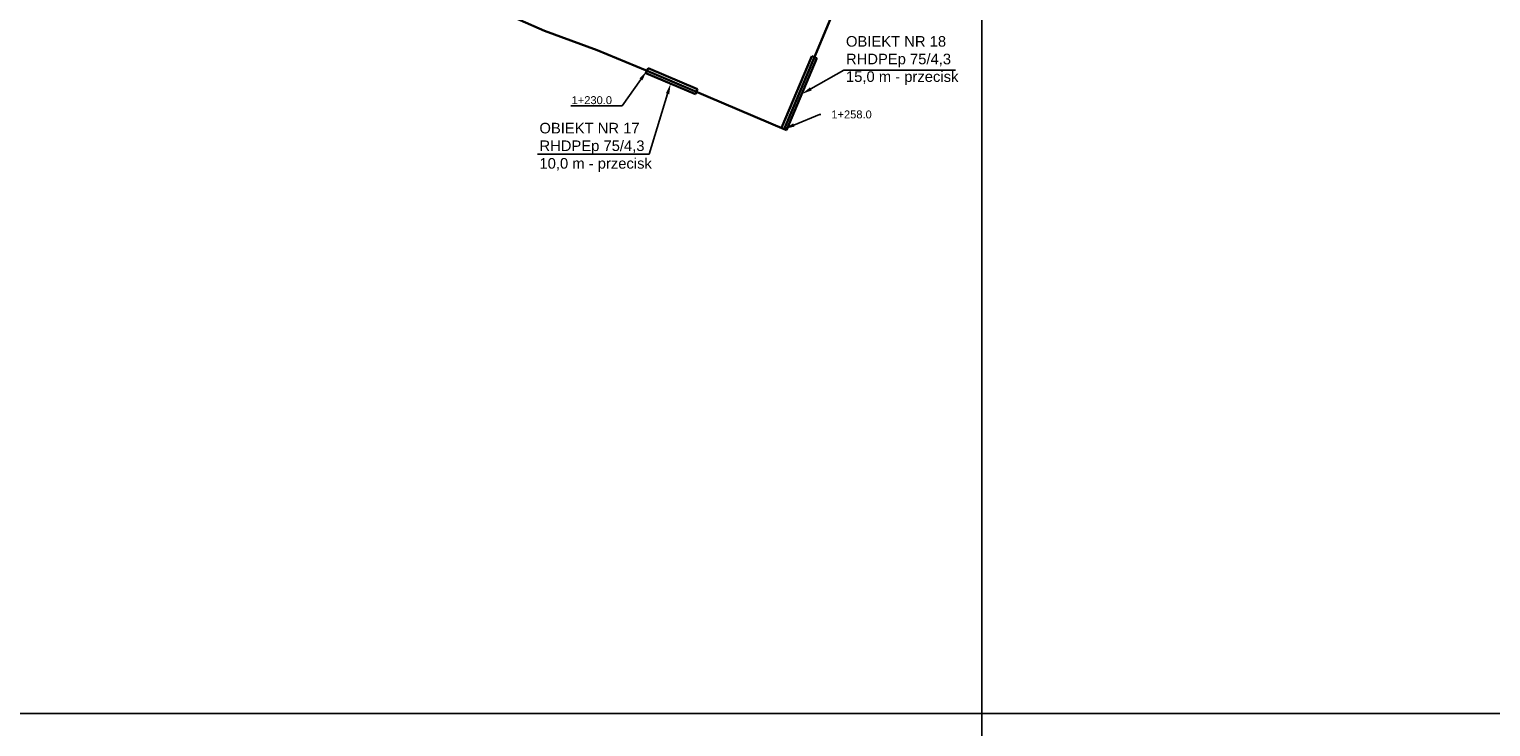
# Model space of a CAD drawing. Header units: millimetres. Extents: x 6424908 to 6427600, y 5873000 to 5879269.
# Tile 4 of 10: x 6427020 to 6427296, y 5873747 to 5873879. Entities that reach past the tile are written whole.
import ezdxf
from ezdxf import colors
from ezdxf.entities.mleader import LeaderData, LeaderLine
from ezdxf.math import Vec2, Vec3

# ---------------------------------------------------------------- set-up
doc = ezdxf.new("R2010")
doc.units = ezdxf.units.MM
doc.header["$LTSCALE"] = 0.5
doc.header["$XCLIPFRAME"] = 2
for name, color, linetype, lineweight in [('OBIEKTY', 5, 'CONTINUOUS', 30), ('OBIEKTY - OPIS', 170, 'CONTINUOUS', 30), ('RUROCIĄG', 30, 'CONTINUOUS', 30)]:
    doc.layers.add(name, color=color, linetype=linetype, lineweight=lineweight)
doc.layers.add('RASTER', color=252, linetype='CONTINUOUS')
picture_1 = doc.add_image_def('image3.tif', size_in_pixel=(9595, 6961))
picture_2 = doc.add_image_def('image4.tif', size_in_pixel=(9711, 6943))
picture_3 = doc.add_image_def('image5.tif', size_in_pixel=(13254, 9553))

msp = doc.modelspace()

# ---------------------------------------------------------------- linework, layer by layer
at = {"layer": 'OBIEKTY'}
for p, q in [((6427167.86, 5873874.34), (6427162.15, 5873860.76)), ((6427168.79, 5873873.95), (6427163.07, 5873860.37)), ((6427167.86, 5873874.34), (6427168.79, 5873873.95)), ((6427136.88, 5873872.04), (6427136.48, 5873871.12)), ((6427136.48, 5873871.12), (6427145.83, 5873867.15)), ((6427136.88, 5873872.04), (6427146.22, 5873868.07)), ((6427146.22, 5873868.07), (6427145.83, 5873867.15)), ((6427163.07, 5873860.37), (6427162.15, 5873860.76))]:
    msp.add_line(p, q, dxfattribs=at)
at = {"layer": 'RUROCIĄG', "linetype": 'Continuous', "flags": 128}
msp.add_lwpolyline([(6427103.52, 5873885.27), (6427117.28, 5873879.15), (6427127.26, 5873875.47), (6427136.37, 5873871.71), (6427162.61, 5873860.56), (6427168.59, 5873874.79), (6427174.5, 5873888.82)], dxfattribs=at)

# ---------------------------------------------------------------- texts
at = {"layer": 'OBIEKTY - OPIS', "char_height": 2, "attachment_point": 1}
for s, insert in [('{\\fArial|b0|i0|c0|p34;OBIEKT NR \\fArial|b0|i0|c238|p34;18\\P\\fArial|b0|i0|c0|p34;RHDPEp \\fArial|b0|i0|c238|p34;75\\fArial|b0|i0|c0|p34;/\\fArial|b0|i0|c238|p34;4\\fArial|b0|i0|c0|p34;,3}\\P{\\fArial|b0|i0|c238|p34;15\\fArial|b0|i0|c0|p34;,0 m - prze\\fArial|b0|i0|c238|p34;cisk}', (6427174.32, 5873878.14)), ('{\\fArial|b0|i0|c0|p34;OBIEKT NR \\fArial|b0|i0|c238|p34;17\\P\\fArial|b0|i0|c0|p34;RHDPEp \\fArial|b0|i0|c238|p34;75\\fArial|b0|i0|c0|p34;/\\fArial|b0|i0|c238|p34;4\\fArial|b0|i0|c0|p34;,3}\\P{\\fArial|b0|i0|c238|p34;10\\fArial|b0|i0|c0|p34;,0 m - prze\\fArial|b0|i0|c238|p34;cisk}', (6427116.34, 5873861.73))]:
    msp.add_mtext_dynamic_manual_height_columns(s, width=60.6925, gutter_width=12.5, heights=[0], dxfattribs=dict(at, insert=insert))

# ---------------------------------------------------------------- pictures from other files: only their frames are drawn
at = {"layer": 'RASTER'}
image = msp.add_image(picture_2, insert=(6426796.35, 5873720.03), size_in_units=(411.1, 293.92), dxfattribs=at)
image.set_boundary_path([(85.63, 329.04), (9534.45, 6234.55)])
image.dxf.flags = 5
image = msp.add_image(picture_3, insert=(6427188.51, 5873715.6), size_in_units=(420.81, 303.31), dxfattribs=at)
image.set_boundary_path([(361.5, 595.1), (12959.94, 8469.1)])
image.dxf.flags = 5
image = msp.add_image(picture_1, insert=(6426796.52, 5873469.48), size_in_units=(406.19, 294.68), dxfattribs=at)
image.set_boundary_path([(81.6, 334.14), (9530.44, 6239.65)])
image.dxf.flags = 5

# ---------------------------------------------------------------- leaders
at = {"layer": 'OBIEKTY - OPIS', "linetype": 'ByBlock', "lineweight": 30}
ml = msp.add_multileader_mtext('Standard', dxfattribs=at)
ml.set_content('{\\fArial|b0|i0|c238|p39;1+230.0}', color=5)
ml.set_leader_properties()
ml.build(insert=Vec2(0, 0))
ml.multileader.update_dxf_attribs({"text_right_attachment_type": 6, "text_top_attachment_type": 0, "text_bottom_attachment_type": 0, "dogleg_length": 0.247, "arrow_head_size": 2})
ctx = ml.context
ctx.base_point, ctx.char_height, ctx.arrow_head_size, ctx.plane_origin = Vec3(6427120.43, 5873866.01), 1.5, 2, Vec3(6427158.5, 5873903.19)
ctx.right_attachment, ctx.attachment_type = 6, 2
notes = []
notes.append((ctx, [(0, (1, 1, 0), (6427131.98, 5873864.97), (-1, 0), 0.247, [(0, [(6427136.68, 5873871.58)], 256, [])])]))
ctx.mtext.insert, ctx.mtext.flow_direction = Vec3(6427122.43, 5873866.77), 5
at = {"layer": 'OBIEKTY - OPIS', "lineweight": 30}
ml = msp.add_multileader_mtext('Standard', dxfattribs=at)
ml.set_content('', color=256)
ml.set_leader_properties()
ml.build(insert=Vec2(0, 0))
ml.multileader.update_dxf_attribs({"text_top_attachment_type": 0, "text_bottom_attachment_type": 0, "dogleg_length": 24.79, "arrow_head_size": 2})
ctx = ml.context
ctx.base_point, ctx.arrow_head_size, ctx.plane_origin = Vec3(6427195.05, 5873871.7), 2, Vec3(6427197.01, 5873873.5)
notes.append((ctx, [(0, (1, 1, 0), (6427173.93, 5873871.7), (1, 0), 21.12, [(0, [(6427165.93, 5873867.16)], 256, [])])]))
ctx.mtext.insert, ctx.mtext.text_direction, ctx.mtext.flow_direction, ctx.mtext.extrusion = Vec3(6427197.05, 5873873.7), Vec3(-1, 0), 5, Vec3(0, 0, -1)
ml = msp.add_multileader_mtext('Standard', dxfattribs=at)
ml.set_content('', color=256)
ml.set_leader_properties()
ml.build(insert=Vec2(0, 0))
ml.multileader.update_dxf_attribs({"text_top_attachment_type": 0, "text_bottom_attachment_type": 0, "dogleg_length": 24.79, "arrow_head_size": 2})
ctx = ml.context
ctx.base_point, ctx.arrow_head_size, ctx.plane_origin = Vec3(6427111.96, 5873855.78), 2, Vec3(6427172.24, 5873875.47)
ctx.text_align_type = 2
notes.append((ctx, [(1, (1, 1, 0), (6427137.08, 5873855.78), (-1, 0), 21.12, [(0, [(6427141.16, 5873869.14)], 256, [])])]))
ctx.mtext.insert, ctx.mtext.text_direction, ctx.mtext.alignment, ctx.mtext.flow_direction, ctx.mtext.extrusion = Vec3(6427113.96, 5873857.78), Vec3(-1, 0), 3, 5, Vec3(0, 0, -1)
at = {"layer": 'OBIEKTY - OPIS', "linetype": 'ByBlock', "lineweight": 30}
ml = msp.add_multileader_mtext('Standard', dxfattribs=at)
ml.set_content('{\\fArial|b0|i0|c238|p39;1+258.0}', color=5)
ml.set_leader_properties()
ml.build(insert=Vec2(0, 0))
ml.multileader.update_dxf_attribs({"text_right_attachment_type": 6, "text_top_attachment_type": 0, "text_bottom_attachment_type": 0, "dogleg_length": 0.247, "arrow_head_size": 2})
ctx = ml.context
ctx.base_point, ctx.char_height, ctx.arrow_head_size, ctx.plane_origin = Vec3(6427169.56, 5873863.31), 1.5, 2, Vec3(6427184.43, 5873892.18)
ctx.right_attachment, ctx.attachment_type = 6, 2
notes.append((ctx, [(1, (1, 1, 0), (6427169.32, 5873863.31), (1, 0), 0.247, [(0, [(6427162.61, 5873860.56)], 256, [])])]))
ctx.mtext.insert, ctx.mtext.flow_direction = Vec3(6427171.56, 5873864.07), 5
for ctx, leaders in notes:
    for number, flags, end, landing, length, lines in leaders:
        leader = LeaderData()
        leader.index, (leader.has_last_leader_line, leader.has_dogleg_vector, leader.attachment_direction) = number, flags
        leader.last_leader_point, leader.dogleg_vector, leader.dogleg_length = Vec3(end), Vec3(landing), length
        for number, points, colour, breaks in lines:
            line = LeaderLine()
            line.index, line.vertices, line.color, line.breaks = number, Vec3.list(points), colors.encode_raw_color(colour), breaks
            leader.lines.append(line)
        ctx.leaders.append(leader)

doc.saveas('drawing.dxf')
